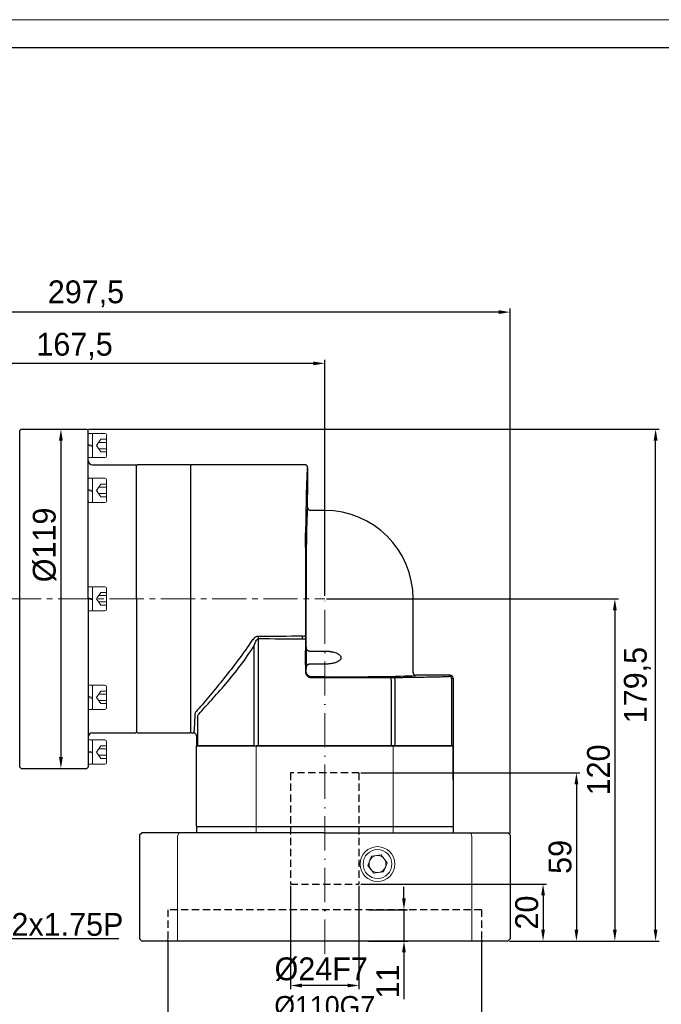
# Model space of a CAD drawing. Header units: millimetres. Extents: x 7099 to 7931, y -723 to -137.
# Tile 11 of 12: x 7505 to 7730, y -483 to -137. Entities that reach past the tile are written whole.
import ezdxf

# ---------------------------------------------------------------- set-up
doc = ezdxf.new("R2010")
doc.units = ezdxf.units.MM
doc.header["$PDSIZE"] = -5
for name, pattern in [('ACAD_ISO10W100', [18, 12, -3, 0, -3]), ('DASHED', [19.05, 12.7, -6.35]), ('点画线', [18, 12, -2, 2, -2])]:
    doc.linetypes.add(name, pattern=pattern)
doc.layers.get('0').update_dxf_attribs({"lineweight": 18})
doc.layers.get('Defpoints').update_dxf_attribs({"lineweight": 18})
for name, color, linetype, lineweight in [('4虚线层', 6, 'DASHED', 35), ('7中心线层', 7, '点画线', 18), ('中心线层', 7, 'ACAD_ISO10W100', 0), ('图框_外框线', 7, 'Continuous', 18), ('尺寸线层', 3, 'Continuous', 18), ('标注线', 7, 'Continuous', 18), ('粗实线', 7, 'Continuous', 40), ('细实线', 7, 'Continuous', 18)]:
    doc.layers.add(name, color=color, linetype=linetype, lineweight=lineweight)
doc.styles.add('工程字', font='txt')
doc.dimstyles.new('DIMSTYLE_17', dxfattribs={"dimtxt": 8, "dimasz": 12, "dimexe": 0.18, "dimexo": 0.0625, "dimgap": 0.09, "dimtad": 1, "dimtih": 1, "dimtoh": 1, "dimdec": 3, "dimdsep": 46, "dimtxsty": 'Standard', "dimblk": '_CAXARROW', "dimcen": 0.09, "dimdle": 24, "dimadec": 0, "dimazin": 0, "dimtfac": 0.7, "dimtdec": 3, "dimtofl": 0, "dimtmove": 0, "dimatfit": 3, "dimfxl": 1, "dimtolj": 1, "dimarcsym": 0})
doc.dimstyles.new('ISO-25', dxfattribs={"dimtxt": 8, "dimasz": 4, "dimexe": 1.25, "dimexo": 0.625, "dimgap": 1.7, "dimtad": 1, "dimtxsty": '工程字', "dimcen": 2, "dimdle": 8, "dimadec": 0, "dimazin": 0, "dimtfac": 1, "dimtmove": 0, "dimatfit": 3, "dimfxl": 1, "dimarcsym": 0})

# ---------------------------------------------------------------- blocks, each defined once
blk = doc.blocks.new('_CAXARROW')
blk.add_hatch(color=0).paths.add_polyline_path([(0, 0), (-1, 0.125), (-1, -0.125)], flags=0)
blk = doc.blocks.new('*D96')
at = {"layer": 'Defpoints', "color": 0}
for p in [(7471.04, -470.27), (7460.9, -476.69)]:
    blk.add_point(p, dxfattribs=at)
at = {"layer": '尺寸线层', "color": 0, "lineweight": -2}
for p, q in [((7487.85, -459.64), (7476.11, -467.07)), ((7539.8, -459.64), (7487.85, -459.64)), ((7465.88, -473.48), (7466.06, -473.48)), ((7465.97, -473.57), (7465.97, -473.39))]:
    blk.add_line(p, q, dxfattribs=at)
at = {"layer": '尺寸线层', "color": 0, "lineweight": -2, "xscale": 6, "yscale": 6, "zscale": 6, "rotation": 212.3170549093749}
blk.add_blockref('_CAXARROW', (7471.04, -470.27), dxfattribs=at)
at = {"layer": '尺寸线层', "color": 0, "lineweight": 25, "insert": (7514.32, -454.64), "char_height": 8, "attachment_point": 5, "style": '工程字'}
blk.add_mtext('\\A1;M12x1.75P', dxfattribs=at)
blk = doc.blocks.new('_FILLED')
at = {"linetype": 'ByBlock'}
blk.add_hatch(color=0, dxfattribs=at).paths.add_polyline_path([(0, 0), (-1, 0.133), (-1, -0.133)], flags=0)
blk = doc.blocks.new('*D108')
at = {"layer": 'Defpoints', "color": 0}
for p in [(7528.5, -280.93), (7728.05, -280.93), (7676.21, -460.43)]:
    blk.add_point(p, dxfattribs=at)
at = {"layer": '尺寸线层', "color": 0, "lineweight": -2}
for p, q in [((7529.13, -280.93), (7729.3, -280.93)), ((7728.05, -456.43), (7728.05, -284.93)), ((7676.83, -460.43), (7729.3, -460.43))]:
    blk.add_line(p, q, dxfattribs=at)
at = {"layer": '尺寸线层', "color": 0}
for points in [[(7728.72, -284.93), (7727.38, -284.93), (7728.05, -280.93)], [(7727.38, -456.43), (7728.72, -456.43), (7728.05, -460.43)]]:
    blk.add_solid(points, dxfattribs=at)
at = {"layer": '尺寸线层', "color": 0, "insert": (7721.68, -370.68), "char_height": 8, "attachment_point": 5, "rotation": 90, "style": '工程字'}
blk.add_mtext('179,5', dxfattribs=at)
blk = doc.blocks.new('*D109')
at = {"layer": 'Defpoints', "color": 0}
for p in [(7612.01, -340.43), (7676.21, -460.43), (7713.76, -460.43)]:
    blk.add_point(p, dxfattribs=at)
at = {"layer": '尺寸线层', "color": 0, "lineweight": -2}
for p, q in [((7612.63, -340.43), (7715.01, -340.43)), ((7713.76, -344.43), (7713.76, -456.43)), ((7676.83, -460.43), (7715.01, -460.43))]:
    blk.add_line(p, q, dxfattribs=at)
at = {"layer": '尺寸线层', "color": 0}
for points in [[(7714.42, -344.43), (7713.09, -344.43), (7713.76, -340.43)], [(7713.09, -456.43), (7714.42, -456.43), (7713.76, -460.43)]]:
    blk.add_solid(points, dxfattribs=at)
at = {"layer": '尺寸线层', "color": 0, "insert": (7708.06, -400.43), "char_height": 8, "attachment_point": 5, "rotation": 90, "style": '工程字'}
blk.add_mtext('120', dxfattribs=at)
blk = doc.blocks.new('*D110')
at = {"layer": 'Defpoints', "color": 0}
for p in [(7624.01, -401.43), (7676.21, -460.43), (7700.27, -460.43)]:
    blk.add_point(p, dxfattribs=at)
at = {"layer": '尺寸线层', "color": 0, "lineweight": -2}
for p, q in [((7624.63, -401.43), (7701.52, -401.43)), ((7700.27, -405.43), (7700.27, -456.43)), ((7676.83, -460.43), (7701.52, -460.43))]:
    blk.add_line(p, q, dxfattribs=at)
at = {"layer": '尺寸线层', "color": 0}
for points in [[(7700.94, -405.43), (7699.61, -405.43), (7700.27, -401.43)], [(7699.61, -456.43), (7700.94, -456.43), (7700.27, -460.43)]]:
    blk.add_solid(points, dxfattribs=at)
at = {"layer": '尺寸线层', "color": 0, "insert": (7694.57, -430.93), "char_height": 8, "attachment_point": 5, "rotation": 90, "style": '工程字'}
blk.add_mtext('59', dxfattribs=at)
blk = doc.blocks.new('*D111')
at = {"layer": 'Defpoints', "color": 0}
for p in [(7600.01, -440.43), (7624.01, -440.43), (7600.01, -476.02)]:
    blk.add_point(p, dxfattribs=at)
at = {"layer": '尺寸线层', "color": 0, "lineweight": -2}
for p, q in [((7600.01, -441.05), (7600.01, -477.27)), ((7624.01, -441.05), (7624.01, -477.27)), ((7620.01, -476.02), (7604.01, -476.02))]:
    blk.add_line(p, q, dxfattribs=at)
at = {"layer": '尺寸线层', "color": 0}
for points in [[(7604.01, -475.36), (7604.01, -476.69), (7600.01, -476.02)], [(7620.01, -476.69), (7620.01, -475.36), (7624.01, -476.02)]]:
    blk.add_solid(points, dxfattribs=at)
at = {"layer": '尺寸线层', "color": 0, "insert": (7610.76, -470.32), "char_height": 8, "attachment_point": 5, "style": '工程字'}
blk.add_mtext('%%C24F7', dxfattribs=at)
blk = doc.blocks.new('*D112')
at = {"layer": 'Defpoints', "color": 0}
for p in [(7626.72, -449.43), (7626.72, -460.43), (7639.79, -460.43)]:
    blk.add_point(p, dxfattribs=at)
at = {"layer": '尺寸线层', "color": 0, "lineweight": -2}
for p, q in [((7639.79, -445.43), (7639.79, -441.43)), ((7627.35, -449.43), (7641.04, -449.43)), ((7639.79, -449.43), (7639.79, -460.43)), ((7627.35, -460.43), (7641.04, -460.43)), ((7639.79, -464.43), (7639.79, -480.81))]:
    blk.add_line(p, q, dxfattribs=at)
at = {"layer": '尺寸线层', "color": 0}
for points in [[(7639.12, -445.43), (7640.45, -445.43), (7639.79, -449.43)], [(7640.45, -464.43), (7639.12, -464.43), (7639.79, -460.43)]]:
    blk.add_solid(points, dxfattribs=at)
at = {"layer": '尺寸线层', "color": 0, "insert": (7634.09, -474.62), "char_height": 8, "attachment_point": 5, "rotation": 90, "style": '工程字'}
blk.add_mtext('11', dxfattribs=at)
blk = doc.blocks.new('*D113')
at = {"layer": 'Defpoints', "color": 0}
for p in [(7557.01, -459.63), (7667.01, -459.63), (7667.01, -488.54)]:
    blk.add_point(p, dxfattribs=at)
at = {"layer": '尺寸线层', "color": 0, "lineweight": -2}
for p, q in [((7557.01, -460.25), (7557.01, -489.79)), ((7667.01, -460.25), (7667.01, -489.79)), ((7561.01, -488.54), (7663.01, -488.54))]:
    blk.add_line(p, q, dxfattribs=at)
at = {"layer": '尺寸线层', "color": 0}
for points in [[(7561.01, -487.87), (7561.01, -489.21), (7557.01, -488.54)], [(7663.01, -489.21), (7663.01, -487.87), (7667.01, -488.54)]]:
    blk.add_solid(points, dxfattribs=at)
at = {"layer": '尺寸线层', "color": 0, "insert": (7612.01, -483.34), "char_height": 7, "attachment_point": 5, "style": '工程字'}
blk.add_mtext('%%c110G7', dxfattribs=at)
blk = doc.blocks.new('*D114')
at = {"layer": 'Defpoints', "color": 0}
for p in [(7624.01, -440.43), (7677.01, -460.43), (7688.58, -460.43)]:
    blk.add_point(p, dxfattribs=at)
at = {"layer": '尺寸线层', "color": 0, "lineweight": -2}
for p, q in [((7624.63, -440.43), (7689.83, -440.43)), ((7688.58, -444.43), (7688.58, -456.43)), ((7677.63, -460.43), (7689.83, -460.43))]:
    blk.add_line(p, q, dxfattribs=at)
at = {"layer": '尺寸线层', "color": 0}
for points in [[(7689.24, -444.43), (7687.91, -444.43), (7688.58, -440.43)], [(7687.91, -456.43), (7689.24, -456.43), (7688.58, -460.43)]]:
    blk.add_solid(points, dxfattribs=at)
at = {"layer": '尺寸线层', "color": 0, "insert": (7682.88, -450.43), "char_height": 8, "attachment_point": 5, "rotation": 90, "style": '工程字'}
blk.add_mtext('20', dxfattribs=at)
blk = doc.blocks.new('*D115')
at = {"layer": 'Defpoints', "color": 0}
for p in [(7379.5, -239.91), (7379.5, -325.43), (7677.01, -423.23)]:
    blk.add_point(p, dxfattribs=at)
at = {"layer": '尺寸线层', "color": 0, "lineweight": -2}
for p, q in [((7379.5, -324.8), (7379.5, -238.66)), ((7673.01, -239.91), (7383.5, -239.91)), ((7677.01, -422.6), (7677.01, -238.66))]:
    blk.add_line(p, q, dxfattribs=at)
at = {"layer": '尺寸线层', "color": 0}
for points in [[(7383.5, -239.24), (7383.5, -240.57), (7379.5, -239.91)], [(7673.01, -240.57), (7673.01, -239.24), (7677.01, -239.91)]]:
    blk.add_solid(points, dxfattribs=at)
at = {"layer": '尺寸线层', "color": 0, "insert": (7528.25, -233.54), "char_height": 8, "attachment_point": 5, "style": '工程字'}
blk.add_mtext('297,5', dxfattribs=at)
blk = doc.blocks.new('*D116')
at = {"layer": 'Defpoints', "color": 0}
for p in [(7444.5, -257.88), (7444.5, -283.43), (7612.01, -340.43)]:
    blk.add_point(p, dxfattribs=at)
at = {"layer": '尺寸线层', "color": 0, "lineweight": -2}
for p, q in [((7444.5, -282.43), (7444.5, -256.63)), ((7608.01, -257.88), (7448.5, -257.88)), ((7612.01, -339.43), (7612.01, -256.63))]:
    blk.add_line(p, q, dxfattribs=at)
at = {"layer": '尺寸线层', "color": 0}
for points in [[(7448.5, -257.22), (7448.5, -258.55), (7444.5, -257.88)], [(7608.01, -258.55), (7608.01, -257.22), (7612.01, -257.88)]]:
    blk.add_solid(points, dxfattribs=at)
at = {"layer": '尺寸线层', "color": 0, "insert": (7524.25, -251.91), "char_height": 8, "attachment_point": 5, "style": '工程字'}
blk.add_mtext('167,5', dxfattribs=at)
blk = doc.blocks.new('M5-35')
at = {"layer": '细实线', "color": 0}
for p, q in [((33.7, 4.25), (33.5, 4.05)), ((33.5, -4.05), (33.5, 4.05)), ((34.8, 4.25), (33.7, 4.25)), ((34.8, 4.25), (35, 4.05)), ((35, 4.05), (35.2, 4.25)), ((35, -4.05), (35, 4.05)), ((35.2, 4.25), (39.4, 4.25)), ((40, 3.65), (40, -3.65)), ((33.5, 0.36), (35, 0)), ((37.91, 2.21), (36.5, 0)), ((37.2, 1.11), (40, 1.11)), ((40, 2.21), (37.91, 2.21)), ((33.5, 0), (35, -0.36)), ((37.91, -2.21), (36.5, 0)), ((37.2, -1.11), (40, -1.11)), ((40, -2.21), (37.91, -2.21)), ((33.5, -4.05), (33.7, -4.25)), ((34.8, -4.25), (33.7, -4.25)), ((35, -4.05), (34.8, -4.25)), ((35, -4.05), (35.2, -4.25)), ((35.2, -4.25), (39.4, -4.25))]:
    blk.add_line(p, q, dxfattribs=at)
for centre, start, end in [((39.4, 3.65), 0, 90), ((39.4, -3.65), 270, 360)]:
    blk.add_arc(centre, 0.6, start, end, dxfattribs=at)
blk = doc.blocks.new('*D117')
at = {"layer": 'Defpoints', "color": 0}
for p in [(7517, -280.93), (7517, -399.93), (7519.46, -399.93)]:
    blk.add_point(p, dxfattribs=at)
at = {"layer": '尺寸线层', "color": 0, "lineweight": -2}
for p, q in [((7517.63, -280.93), (7520.71, -280.93)), ((7519.46, -284.93), (7519.46, -395.93)), ((7517.63, -399.93), (7520.71, -399.93))]:
    blk.add_line(p, q, dxfattribs=at)
at = {"layer": '尺寸线层', "color": 0}
for points in [[(7520.13, -284.93), (7518.79, -284.93), (7519.46, -280.93)], [(7518.79, -395.93), (7520.13, -395.93), (7519.46, -399.93)]]:
    blk.add_solid(points, dxfattribs=at)
at = {"layer": '尺寸线层', "color": 0, "insert": (7513.76, -321.54), "char_height": 8, "attachment_point": 5, "rotation": 90, "style": '工程字'}
blk.add_mtext('%%c119{}{{\\H0.7x;}{}}', dxfattribs=at)
blk = doc.blocks.new('90L1')
at = {"color": 7, "linetype": 'Continuous', "lineweight": 30}
for p, q in [((40.05, 94), (0, 94)), ((0, 0), (0, 94)), ((41, 79), (41, 83.5)), ((41.98, 77.97), (41.63, 78.08)), ((47, 78), (42, 78)), ((78, 21.2), (78, 47)), ((78.08, 20.82), (77.97, 21.17)), ((78.08, 20.82), (77.97, 21.17)), ((91, 20.2), (79, 20.2)), ((92, 19.2), (92, -4.5)), ((0, 0), (1, 0)), ((2, -1), (2, -4.5)), ((2, -4.5), (2.42, -4.5)), ((2.42, -4.5), (2.82, -4.5)), ((22.31, -4.5), (2.82, -4.5)), ((22.31, -4.5), (23.76, -4.5)), ((70.24, -4.5), (23.76, -4.5)), ((70.24, -4.5), (71.69, -4.5)), ((91.18, -4.5), (71.69, -4.5)), ((91.18, -4.5), (91.58, -4.5)), ((92, -4.5), (91.58, -4.5))]:
    blk.add_line(p, q, dxfattribs=at)
at = {"color": 7, "linetype": 'Continuous', "lineweight": 25}
for p, q in [((42, 78), (41.98, 77.95)), ((41.98, 77.95), (42, 78)), ((40.44, 30.06), (40.44, 47)), ((23.76, -4.5), (23.76, 33.03)), ((39.23, 32.96), (40.23, 32.96)), ((40.23, 32.96), (40.23, 21.43)), ((22.25, -4.5), (22.25, 30.71)), ((41.44, 28.67), (47, 28.67)), ((40.23, 21.43), (40.44, 21.64)), ((40.44, 21.64), (40.44, 22.69)), ((47, 24.08), (41.44, 24.08)), ((77.95, 21.18), (78, 21.2)), ((78, 21.2), (77.95, 21.18)), ((42.44, 19.64), (42.23, 19.43)), ((42.23, 19.43), (70.24, 19.43)), ((47, 19.64), (42.44, 19.64)), ((70.24, 18.43), (70.24, 19.43)), ((70.24, 18.43), (70.24, -4.5)), ((71.69, -4.5), (71.69, 18.43)), ((90.58, 19.78), (91, 20.2)), ((92, 19.2), (91.58, 18.78)), ((91.58, -4.5), (91.58, 18.78)), ((2.42, 5.46), (2.42, -4.5)), ((1.03, 0.06), (1, 0))]:
    blk.add_line(p, q, dxfattribs=at)
at = {"color": 7, "linetype": 'Continuous', "lineweight": 25, "flags": 128}
blk.add_lwpolyline([(71.69, 18.43), (71.68, 18.63), (71.65, 18.81), (71.61, 18.98), (71.55, 19.14), (71.47, 19.26), (71.39, 19.35), (71.3, 19.41), (71.21, 19.43)], dxfattribs=at)
at = {"color": 7, "linetype": 'Continuous', "lineweight": 30}
blk.add_arc((47, 47), 31, 0, 90, dxfattribs=at)
at = {"color": 7, "linetype": 'Continuous', "lineweight": 25}
blk.add_arc((90.58, 18.78), 1, 0.0204, 89.9796, dxfattribs=at)
at = {"color": 7, "linetype": 'Continuous', "lineweight": 30}
for centre, major_axis, ratio, start_param, end_param in [((41, 88.25), (0, 4.75), 0.017455, 0, 3.141593), ((91, 19.2), (-0.707, -0.707), 0.999695, 2.356347, 3.926839)]:
    blk.add_ellipse(centre, major_axis=major_axis, ratio=ratio, start_param=start_param, end_param=end_param, dxfattribs=at)
at = {"color": 7, "linetype": 'Continuous', "lineweight": 25}
for centre, major_axis, start_param, end_param in [((41, 47), (0, 32), 0.000545, 1.570796), ((40.38, 26.38), (0, 5.25), 3.934749, 5.490029), ((47, 20.2), (32, 0), 4.712389, 6.28264), ((70.24, 19.46), (2, 0), 4.712389, 5.217749), ((88.58, 19.78), (2, 0), 5.760077, 6.265732)]:
    blk.add_ellipse(centre, major_axis=major_axis, ratio=0.017455, start_param=start_param, end_param=end_param, dxfattribs=at)
for centre in [(40.38, 67.62), (40.38, 26.38)]:
    blk.add_ellipse(centre, major_axis=(0, 4.75), ratio=0.017455, dxfattribs=at)
at = {"color": 7, "linetype": 'Continuous', "lineweight": 30}
for points, knots in [([(41, 93), (41, 93.03), (41, 93.1), (40.98, 93.21), (40.95, 93.31), (40.91, 93.42), (40.86, 93.52), (40.79, 93.62), (40.69, 93.73), (40.55, 93.84), (40.37, 93.93), (40.19, 93.99), (40.06, 94), (40, 94)], [0, 0, 0, 0, 0.065024, 0.132693, 0.202769, 0.274936, 0.348809, 0.423936, 0.499817, 0.631217, 0.759894, 0.883437, 1, 1, 1, 1]), ([(41, 79), (41, 78.97), (41, 78.91), (41.02, 78.81), (41.04, 78.72), (41.07, 78.63), (41.11, 78.54), (41.16, 78.45), (41.22, 78.37), (41.32, 78.26), (41.55, 78.07), (41.81, 78.03), (42, 78)], [0, 0, 0, 0, 0.058338, 0.118419, 0.180044, 0.242977, 0.306946, 0.371648, 0.436761, 0.501948, 0.646519, 1, 1, 1, 1]), ([(78, 21.2), (78, 21.16), (78, 21.1), (78.02, 21), (78.04, 20.91), (78.07, 20.83), (78.1, 20.76), (78.13, 20.7), (78.17, 20.64), (78.2, 20.6), (78.23, 20.56), (78.25, 20.53), (78.27, 20.51), (78.28, 20.5), (78.34, 20.44), (78.45, 20.36), (78.62, 20.26), (78.81, 20.21), (78.94, 20.2), (79, 20.2)], [0, 0, 0, 0, 0.064862, 0.126982, 0.185674, 0.240346, 0.290512, 0.335791, 0.3759, 0.41064, 0.439882, 0.463548, 0.481595, 0.494004, 0.500769, 0.630342, 0.758307, 0.882197, 1, 1, 1, 1]), ([(2, -1), (2, -0.88), (1.98, -0.75), (1.88, -0.51), (1.8, -0.39), (1.61, -0.2), (1.49, -0.12), (1.24, -0.02), (1.12, 0), (1, 0)], [0, 0, 0, 0, 0.25, 0.25, 0.5, 0.5, 0.75, 0.75, 1, 1, 1, 1])]:
    blk.add_open_spline(points, degree=3, knots=knots, dxfattribs=at)
at = {"color": 7, "linetype": 'Continuous', "lineweight": 25}
for points, knots in [([(41, 93), (41, 93), (40.99, 93), (40.98, 92.98), (40.97, 92.96), (40.95, 92.93), (40.94, 92.88), (40.93, 92.83), (40.92, 92.77), (40.9, 92.62), (40.86, 92.34), (40.82, 91.8), (40.77, 91.11), (40.71, 90), (40.64, 88.25), (40.56, 85.59), (40.48, 82.41), (40.42, 78.76), (40.36, 74.68), (40.3, 70.24), (40.26, 65.48), (40.23, 60.47), (40.21, 55.28), (40.2, 50.86), (40.2, 47.31), (40.2, 44.65), (40.2, 41.99), (40.21, 39.79), (40.21, 38.04), (40.22, 36.74), (40.22, 35.44), (40.23, 34.59), (40.23, 34.16)], [0, 0, 0, 0, 0.007821, 0.015638, 0.023451, 0.031263, 0.039075, 0.046889, 0.054707, 0.062529, 0.093786, 0.12505, 0.156307, 0.18757, 0.250063, 0.312555, 0.375047, 0.437537, 0.500026, 0.562514, 0.625001, 0.687488, 0.749973, 0.812459, 0.843711, 0.87497, 0.906222, 0.937482, 0.953116, 0.968739, 0.984363, 1, 1, 1, 1]), ([(21.01, 31.69), (19.4, 29.24), (17.71, 26.95), (14.33, 22.51), (12.64, 20.38), (9.35, 16.27), (7.74, 14.29), (4.71, 10.66), (3.27, 8.98), (1.89, 7.48)], [0, 0, 0, 0, 0.25, 0.25, 0.5, 0.5, 0.75, 0.75, 1, 1, 1, 1]), ([(23.76, 33.81), (23.38, 33.81), (23.04, 33.68), (22.48, 33.37), (22.25, 33.17), (21.62, 32.57), (21.3, 32.13), (21.01, 31.69)], [0, 0, 0, 0, 0.25, 0.25, 0.5, 0.5, 1, 1, 1, 1]), ([(22.31, 30.82), (22.46, 31.28), (22.64, 31.74), (22.97, 32.37), (23.09, 32.57), (23.39, 32.9), (23.56, 33.03), (23.76, 33.03)], [0, 0, 0, 0, 0.5, 0.5, 0.75, 0.75, 1, 1, 1, 1]), ([(39.23, 33.88), (39.35, 33.88), (39.47, 33.89), (39.72, 33.91), (39.83, 33.94), (40.03, 33.99), (40.1, 34.02), (40.2, 34.09), (40.23, 34.13), (40.23, 34.16)], [0, 0, 0, 0, 0.25, 0.25, 0.5, 0.5, 0.75, 0.75, 1, 1, 1, 1]), ([(39.23, 32.96), (39.23, 33.02), (39.23, 33.14), (39.23, 33.33), (39.23, 33.52), (39.23, 33.7), (39.23, 33.82), (39.23, 33.88)], [0, 0, 0, 0, 0.201426, 0.402464, 0.602785, 0.802068, 1, 1, 1, 1]), ([(2.82, 6.57), (4.17, 8.11), (5.66, 9.74), (8.85, 13.26), (10.55, 15.16), (13.99, 19.19), (15.73, 21.32), (19.12, 25.84), (20.78, 28.23), (22.31, 30.82)], [0, 0, 0, 0, 0.25, 0.25, 0.5, 0.5, 0.75, 0.75, 1, 1, 1, 1]), ([(41.44, 28.67), (41.42, 28.67), (41.37, 28.67), (41.31, 28.68), (41.24, 28.71), (41.17, 28.74), (41.11, 28.78), (41.04, 28.83), (40.94, 28.92), (40.82, 29.06), (40.69, 29.26), (40.58, 29.46), (40.51, 29.67), (40.45, 29.87), (40.45, 30), (40.44, 30.06)], [0, 0, 0, 0, 0.031385, 0.063308, 0.096426, 0.131328, 0.168518, 0.208413, 0.251353, 0.369451, 0.501179, 0.624667, 0.75058, 0.877516, 1, 1, 1, 1]), ([(47, 28.67), (47.13, 28.67), (47.39, 28.66), (47.78, 28.65), (48.16, 28.63), (48.53, 28.59), (48.89, 28.55), (49.24, 28.5), (49.58, 28.43), (49.91, 28.36), (50.41, 28.24), (51.04, 28.03), (51.68, 27.72), (52.15, 27.4), (52.45, 27.09), (52.64, 26.75), (52.7, 26.42), (52.67, 26.13), (52.57, 25.87), (52.39, 25.61), (52.12, 25.34), (51.69, 25.03), (51.06, 24.72), (50.34, 24.49), (49.66, 24.33), (49.03, 24.22), (48.38, 24.14), (47.7, 24.09), (47.24, 24.09), (47, 24.08)], [0, 0, 0, 0, 0.029948, 0.05926, 0.087957, 0.116057, 0.143584, 0.170561, 0.197012, 0.222964, 0.248444, 0.315224, 0.373054, 0.411611, 0.444247, 0.472615, 0.499182, 0.518635, 0.538874, 0.561049, 0.591087, 0.625231, 0.683254, 0.750424, 0.796795, 0.844791, 0.894568, 0.946263, 1, 1, 1, 1]), ([(40.23, 21.43), (40.23, 21.38), (40.23, 21.29), (40.25, 21.14), (40.28, 21), (40.31, 20.87), (40.36, 20.73), (40.41, 20.6), (40.47, 20.47), (40.55, 20.35), (40.63, 20.23), (40.72, 20.12), (40.82, 20.01), (40.92, 19.92), (41.03, 19.83), (41.15, 19.75), (41.27, 19.67), (41.4, 19.61), (41.53, 19.55), (41.67, 19.51), (41.81, 19.47), (41.95, 19.45), (42.09, 19.43), (42.18, 19.43), (42.23, 19.43)], [0, 0, 0, 0, 0.045464, 0.090925, 0.136383, 0.18184, 0.227295, 0.272748, 0.3182, 0.363651, 0.409101, 0.454551, 0.5, 0.545449, 0.590899, 0.636349, 0.6818, 0.727252, 0.772705, 0.81816, 0.863617, 0.909075, 0.954536, 1, 1, 1, 1]), ([(40.44, 22.69), (40.44, 22.72), (40.45, 22.78), (40.46, 22.88), (40.48, 22.98), (40.52, 23.12), (40.58, 23.29), (40.69, 23.49), (40.82, 23.69), (40.96, 23.85), (41.09, 23.96), (41.2, 24.03), (41.32, 24.08), (41.4, 24.08), (41.44, 24.08)], [0, 0, 0, 0, 0.060844, 0.122585, 0.185436, 0.249599, 0.375421, 0.498985, 0.630237, 0.748857, 0.821983, 0.886548, 0.944856, 1, 1, 1, 1]), ([(42.44, 19.64), (42.18, 19.64), (41.92, 19.69), (41.43, 19.89), (41.21, 20.04), (40.84, 20.41), (40.69, 20.63), (40.49, 21.12), (40.44, 21.38), (40.44, 21.64)], [0, 0, 0, 0, 0.25, 0.25, 0.5, 0.5, 0.75, 0.75, 1, 1, 1, 1]), ([(71.21, 19.43), (71.4, 19.44), (71.8, 19.44), (72.38, 19.45), (72.97, 19.45), (73.54, 19.46), (74.11, 19.46), (74.68, 19.47), (75.24, 19.48), (75.8, 19.48), (76.35, 19.49), (77.63, 19.51), (79.57, 19.53), (82.07, 19.57), (84.4, 19.62), (86.14, 19.65), (87.36, 19.68), (88.15, 19.7), (88.9, 19.72), (89.63, 19.74), (90.08, 19.75), (90.31, 19.76)], [0, 0, 0, 0, 0.025027, 0.050037, 0.075033, 0.10002, 0.125003, 0.149986, 0.174975, 0.199973, 0.224986, 0.250017, 0.374994, 0.499993, 0.624972, 0.749974, 0.800012, 0.849997, 0.899966, 0.949954, 1, 1, 1, 1])]:
    blk.add_open_spline(points, degree=3, knots=knots, dxfattribs=at)
for points in [[(39.23, 33.88), (34.07, 33.84), (28.92, 33.81), (23.76, 33.81)], [(23.76, 33.03), (23.76, 33.3), (23.76, 33.56), (23.76, 33.81)], [(23.76, 33.03), (28.92, 33.03), (34.08, 33), (39.23, 32.96)], [(40.23, 34.16), (40.23, 33.77), (40.23, 33.36), (40.23, 32.96)], [(1.89, 7.48), (1.56, 7.11), (1.43, 6.71), (1.42, 6.32)], [(2.42, 5.46), (2.43, 5.86), (2.58, 6.2), (2.82, 6.57)]]:
    blk.add_open_spline(points, degree=3, dxfattribs=at)
at = {"linetype": 'Continuous', "lineweight": 25}
blk.add_open_spline([(1.42, 6.32), (1.41, 5.97), (1.38, 5.21), (1.34, 4.14), (1.3, 3.09), (1.25, 2.12), (1.19, 1.25), (1.13, 0.57), (1.08, 0.14), (1.04, 0.08), (1.03, 0.06)], degree=3, knots=[0, 0, 0, 0, 0.094814, 0.200492, 0.317033, 0.444435, 0.582698, 0.731821, 0.891802, 1, 1, 1, 1], dxfattribs=at)

msp = doc.modelspace()

# ---------------------------------------------------------------- linework, layer by layer
at = {"linetype": 'Continuous', "lineweight": 15}
for p, q in [((7587.7827, -391.9294), (7567.0063, -391.9294)), ((7567.0063, -420.1294), (7567.0063, -392.2294)), ((7588.2577, -391.9294), (7587.7827, -391.9294)), ((7588.0063, -392.2294), (7588.0063, -420.1294)), ((7588.2577, -391.9294), (7635.755, -391.9294)), ((7588.6506, -391.9294), (7635.3621, -391.9294)), ((7636.23, -391.9294), (7635.755, -391.9294)), ((7636.0063, -420.1294), (7636.0063, -392.2294)), ((7656.8863, -391.9294), (7636.23, -391.9294)), ((7657.0063, -391.9294), (7656.8863, -391.9294)), ((7657.0063, -392.2294), (7657.0063, -420.1294))]:
    msp.add_line(p, q, dxfattribs=at)
at = {"color": 7, "linetype": 'Continuous', "lineweight": 15}
for p, q in [((7588.0063, -392.2294), (7588.0063, -422.4293)), ((7636.0063, -422.4293), (7636.0063, -392.2294))]:
    msp.add_line(p, q, dxfattribs=at)
at = {"color": 2, "linetype": 'Continuous', "lineweight": 15}
for p, q in [((7636.46, -391.9294), (7635.501, -391.9294)), ((7588.6506, -420.4294), (7567.0063, -420.4294)), ((7635.3621, -420.4294), (7588.6506, -420.4294))]:
    msp.add_line(p, q, dxfattribs=at)
for p, q in [((7628.3986, -430.6847), (7627.0717, -433.8845)), ((7631.8333, -430.2339), (7628.3986, -430.6847)), ((7633.941, -432.9829), (7631.8333, -430.2339)), ((7627.0717, -433.8845), (7629.1794, -436.6336)), ((7632.6141, -436.1828), (7633.941, -432.9829)), ((7629.1794, -436.6336), (7632.6141, -436.1828))]:
    msp.add_line(p, q)
at = {"extrusion": (0, 0, -1)}
for radius, start, end in [(6.1, 270, 90), (6.1, 90, 270), (3, 181.132594, 241.132594)]:
    msp.add_arc((-7630.5063, -433.4337), radius, start, end, dxfattribs=at)
for radius, start, end in [(5.053, 67.477326, 247.477326), (3, 97.477326, 157.477326), (5.053, 247.477326, 67.477326), (3, 67.477326, 97.477326), (3, 37.477326, 67.477326), (3, 157.477326, 217.477326), (3, 277.477326, 337.477326), (3, 337.477326, 37.477326), (3, 217.477326, 247.477326), (3, 247.477326, 277.477326)]:
    msp.add_arc((7630.5063, -433.4337), radius, start, end)
msp.add_ellipse((7561.3555, -423.9293), major_axis=(0, 1.5), ratio=0.6327902, start_param=4.73856892, end_param=6.28318531, dxfattribs=at)
msp.add_ellipse((7662.6572, -423.9293), major_axis=(0, 1.5), ratio=0.6327902, start_param=4.73856892, end_param=6.28318531)
at = {"layer": '4虚线层', "color": 0, "lineweight": -2, "ltscale": 0.2}
for p, q in [((7612.0063, -391.9294), (7612.0063, -391.9294)), ((7624.0063, -401.4294), (7600.0063, -401.4294)), ((7600.0063, -401.4294), (7600.0063, -440.4293)), ((7624.0063, -401.4294), (7624.0063, -440.4293)), ((7600.0063, -440.4293), (7624.0063, -440.4293)), ((7667.0063, -449.4293), (7557.0063, -449.4293)), ((7557.0063, -449.4293), (7557.0063, -459.8293)), ((7667.0063, -449.4293), (7667.0063, -459.6293))]:
    msp.add_line(p, q, dxfattribs=at)
at = {"layer": '7中心线层'}
msp.add_line((7374.5022, -340.4294), (7612.0063, -340.4294), dxfattribs=at)
for centre, start, end in [((7556.2063, -459.6293), 270, 0), ((7667.8063, -459.6293), 180, 270)]:
    msp.add_arc(centre, 0.8, start, end, dxfattribs=at)
at = {"layer": '中心线层', "color": 0}
msp.add_line((7612.0063, -464.8701), (7612.0063, -340.4294), dxfattribs=at)
at = {"layer": '图框_外框线', "color": 3}
msp.add_lwpolyline([(7102.6527, -723.1188), (7930.9741, -723.1188), (7930.9741, -137.3773), (7102.6527, -137.3773)], close=True, dxfattribs=at)
at = {"layer": '图框_外框线', "color": 3, "lineweight": 25}
msp.add_lwpolyline([(7151.9576, -713.2579), (7921.1131, -713.2579), (7921.1131, -147.2383), (7151.9576, -147.2383)], close=True, dxfattribs=at)
at = {"layer": '标注线'}
for p, q in [((7560.4066, -423.8901), (7560.4066, -460.4293)), ((7663.6061, -423.8901), (7663.6061, -460.4293))]:
    msp.add_line(p, q, dxfattribs=at)
at = {"layer": '粗实线', "lineweight": 30}
for p, q in [((7505.0023, -281.4294), (7505.5023, -280.9294)), ((7505.0023, -399.4294), (7505.0023, -281.4294)), ((7505.5023, -280.9294), (7528.5023, -280.9294)), ((7528.5023, -280.9294), (7529.0023, -281.4294)), ((7529.0023, -340.4294), (7529.0023, -281.4294)), ((7530.5023, -293.4294), (7545.7023, -293.4294)), ((7546.0023, -293.7294), (7545.7023, -293.4294)), ((7546.0023, -340.4294), (7546.0023, -293.7294)), ((7529.0023, -340.4294), (7529.0023, -399.4294)), ((7546.0023, -340.4294), (7546.0023, -387.1294)), ((7530.5023, -387.4294), (7545.7023, -387.4294)), ((7546.0023, -387.1294), (7545.7023, -387.4294)), ((7505.0023, -399.4294), (7505.5023, -399.9294)), ((7505.5023, -399.9294), (7528.5023, -399.9294)), ((7528.5023, -399.9294), (7529.0023, -399.4294)), ((7567.0063, -420.4293), (7567.0063, -422.4293)), ((7547.0063, -423.2293), (7547.8063, -422.4293)), ((7547.0063, -423.2293), (7547.0063, -459.6293)), ((7612.0063, -422.4293), (7547.8063, -422.4293)), ((7612.0063, -422.4293), (7676.2063, -422.4293)), ((7677.0063, -423.2293), (7676.2063, -422.4293)), ((7677.0063, -423.2293), (7677.0063, -459.6293)), ((7547.0063, -459.6293), (7547.8063, -460.4293)), ((7676.2063, -460.4293), (7547.8063, -460.4293)), ((7677.0063, -459.6293), (7676.2063, -460.4293))]:
    msp.add_line(p, q, dxfattribs=at)
at = {"layer": '粗实线', "color": 0, "linetype": 'Continuous', "lineweight": 30}
for p, q in [((7546.3023, -293.4294), (7546.0023, -293.7294)), ((7564.7023, -293.4294), (7546.3023, -293.4294)), ((7565.0023, -293.7294), (7564.7023, -293.4294)), ((7565.0023, -387.4294), (7565.0023, -293.4294)), ((7546.0023, -387.1294), (7546.3023, -387.4294)), ((7546.3023, -387.4294), (7564.7023, -387.4294)), ((7564.7023, -387.4294), (7565.0023, -387.1294))]:
    msp.add_line(p, q, dxfattribs=at)
at = {"layer": '粗实线', "linetype": 'Continuous', "lineweight": 30}
for p, q in [((7567.0063, -391.9294), (7588.0063, -391.9294)), ((7567.0063, -391.9294), (7588.0063, -391.9294)), ((7567.0063, -420.1294), (7567.0063, -391.9294)), ((7621.5063, -391.9294), (7588.0063, -391.9294)), ((7635.501, -391.9294), (7588.0063, -391.9294)), ((7588.6506, -391.9294), (7635.3621, -391.9294)), ((7635.501, -391.9294), (7621.5063, -391.9294)), ((7636.46, -391.9294), (7635.501, -391.9294)), ((7636.46, -391.9294), (7656.7614, -391.9294)), ((7636.46, -391.9294), (7656.7614, -391.9294)), ((7657.0063, -391.9294), (7656.7614, -391.9294)), ((7657.0063, -391.9294), (7657.0063, -420.1294)), ((7657.0063, -403.9294), (7657.0063, -392.2294)), ((7567.0063, -420.1294), (7567.0063, -420.4294)), ((7657.0063, -420.4294), (7567.0063, -420.4294)), ((7657.0063, -420.4294), (7635.3621, -420.4294)), ((7657.0063, -420.4294), (7657.0063, -420.1294)), ((7657.0063, -420.4294), (7657.0063, -422.4294))]:
    msp.add_line(p, q, dxfattribs=at)
at = {"layer": '粗实线', "lineweight": 30}
for centre, start, end in [((7530.5023, -291.9294), 180, 270), ((7530.5023, -388.9294), 90, 180)]:
    msp.add_arc(centre, 1.5, start, end, dxfattribs=at)

# ---------------------------------------------------------------- block references
at = {"layer": '标注线'}
msp.add_blockref('90L1', (7565.0023, -387.4294), dxfattribs=at)
at = {"layer": '粗实线'}
for p in [(7495.5023, -286.6794), (7495.5023, -302.4224), (7495.5023, -340.4294), (7495.5023, -374.9792), (7495.5023, -394.1795)]:
    msp.add_blockref('M5-35', p, dxfattribs=at)

# ---------------------------------------------------------------- dimensions: what is measured, and where the dimension line sits
at = {"layer": '尺寸线层'}
for base, p1, p2, override, picture, middle in [((7379.5022, -239.9061), (7677.0063, -423.2293), (7379.5022, -325.4294), {"dimtxsty": '工程字'}, '*D115', (7528.2543, -239.9061)), ((7444.5023, -257.8838), (7612.0063, -340.4294), (7444.5023, -283.4294), {"dimexo": 1, "dimgap": 1.3}, '*D116', (7524.2523, -257.8838))]:
    dim = msp.add_linear_dim(base=base, p1=p1, p2=p2, dimstyle='ISO-25', override=override, dxfattribs=at)
    dim.commit()
    dim.dimension.update_dxf_attribs({"geometry": picture, "text_midpoint": middle, "dimtype": 160})
dim = msp.add_linear_dim(base=(7519.4584, -399.9294), p1=(7517.0023, -280.9294), p2=(7517.0023, -399.9294), angle=90, text='%%c<>{}{{\\H0.7x;}{}}', dimstyle='ISO-25', override={"dimtxsty": '工程字'}, dxfattribs=at)
dim.commit()
dim.dimension.update_dxf_attribs({"geometry": '*D117', "text_midpoint": (7519.4584, -321.5432), "dimtype": 160})
for base, p1, p2, angle, picture, middle in [((7728.0496, -280.9294), (7676.2063, -460.4293), (7528.5023, -280.9294), 90, '*D108', (7728.0496, -370.6794)), ((7688.5774, -460.4293), (7624.0063, -440.4293), (7677.0063, -460.4293), 270, '*D114', (7688.5774, -450.4293))]:
    dim = msp.add_linear_dim(base=base, p1=p1, p2=p2, angle=angle, dimstyle='ISO-25', override={"dimtxsty": '工程字'}, dxfattribs=at)
    dim.commit()
    dim.dimension.update_dxf_attribs({"geometry": picture, "text_midpoint": middle, "dimtype": 160})
for base, p1, picture, middle in [((7713.7551, -460.4293), (7612.0063, -340.4294), '*D109', (7713.7551, -400.4294)), ((7700.2728, -460.4293), (7624.0063, -401.4294), '*D110', (7700.2728, -430.9294))]:
    dim = msp.add_linear_dim(base=base, p1=p1, p2=(7676.2063, -460.4293), angle=90, dimstyle='ISO-25', dxfattribs=at)
    dim.commit()
    dim.dimension.update_dxf_attribs({"geometry": picture, "text_midpoint": middle, "dimtype": 160})
dim = msp.add_linear_dim(base=(7600.0063, -476.0218), p1=(7624.0063, -440.4293), p2=(7600.0063, -440.4293), text='%%C<>F7', dimstyle='ISO-25', override={"dimtxsty": '工程字'}, dxfattribs=at)
dim.commit()
dim.dimension.update_dxf_attribs({"geometry": '*D111', "text_midpoint": (7610.7563, -476.0218), "dimtype": 160})
dim = msp.add_linear_dim(base=(7639.7866, -460.4293), p1=(7626.7249, -449.4293), p2=(7626.7249, -460.4293), angle=270, dimstyle='ISO-25', override={"dimtxsty": '工程字'}, dxfattribs=at)
dim.commit()
dim.dimension.update_dxf_attribs({"geometry": '*D112', "text_midpoint": (7634.0866, -474.621)})
at = {"layer": '尺寸线层', "lineweight": 25}
dim = msp.add_diameter_dim_2p(p1=(7460.8958, -476.6883), p2=(7471.037, -470.2731), text='M12x1.75P', dimstyle='DIMSTYLE_17', override={"dimasz": 6, "dimgap": 1, "dimtxsty": '工程字', "dimtol": 0, "dimldrblk": '_FILLED'}, dxfattribs=at)
dim.commit()
dim.dimension.update_dxf_attribs({"geometry": '*D96', "text_midpoint": (7514.3214, -459.6395), "dimtype": 163})
at = {"layer": '尺寸线层'}
dim = msp.add_linear_dim(base=(7667.0063, -488.5398), p1=(7557.0063, -459.6293), p2=(7667.0063, -459.6293), text='%%c<>G7', dimstyle='ISO-25', override={"dimtxt": 7, "dimtxsty": '工程字'}, dxfattribs=at)
dim.commit()
dim.dimension.update_dxf_attribs({"geometry": '*D113', "text_midpoint": (7612.0063, -483.3398)})

doc.saveas('drawing.dxf')
